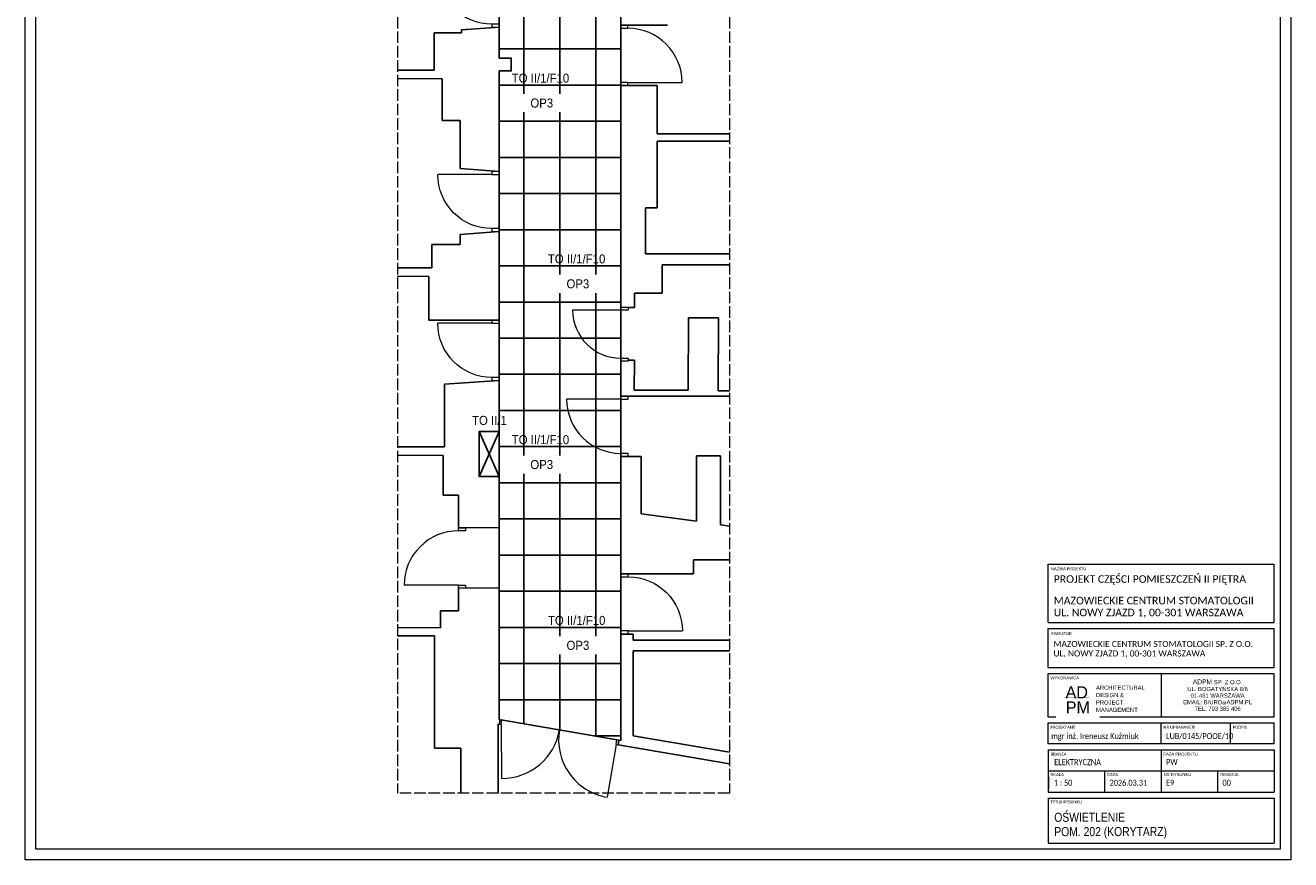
# Model space of a CAD drawing. Header units: centimetres. Extents: x 690840 to 714026, y 27673 to 40762.
# Tile 50 of 162: x 698112 to 700212, y 29777 to 31162. Entities that reach past the tile are written whole.
import ezdxf

# ---------------------------------------------------------------- set-up
doc = ezdxf.new("R2010")
doc.units = ezdxf.units.CM
doc.linetypes.add('ACAD_ISO02W100', pattern=[15, 12, -3])
doc.layers.get('0').update_dxf_attribs({"lineweight": 9})
doc.layers.add('Obrys powierzchni', color=50, linetype='Continuous', lineweight=9, plot=False)
for name, color, linetype, lineweight in [('Przekrojowa', 253, 'Continuous', 25), ('S3_ramka', 7, 'Continuous', 5), ('S3_rozdzielnice', 1, 'Continuous', 5), ('Widokowa', 140, 'Continuous', 9)]:
    doc.layers.add(name, color=color, linetype=linetype, lineweight=lineweight)
for name, color, linetype, lineweight, true_color in [('S3_drzwi_nowe', 7, 'Continuous', 18, 0x00f900), ('S3_oświetlenie', 7, 'Continuous', 20, 0x15ff00), ('S3_sufit S1', 7, 'Continuous', 5, 0x7f7f7f)]:
    doc.layers.add(name, color=color, linetype=linetype, lineweight=lineweight, true_color=true_color)
doc.styles.add('Arial Narrow_4', font='ARIALN.TTF', dxfattribs={"height": 0.2})
doc.styles.add('Arial Narrow_5', font='ARIALN.TTF', dxfattribs={"height": 0.3})
doc.styles.add('Arial Narrow_7', font='ARIALN.TTF', dxfattribs={"height": 0.25})
doc.styles.add('Arial_4', font='arial.ttf', dxfattribs={"height": 0.1})
doc.styles.add('Arial_5', font='arial.ttf', dxfattribs={"height": 0.15})
doc.styles.add('ARIELCE', font='arial.ttf', dxfattribs={"width": 0.9})

# ---------------------------------------------------------------- blocks, each defined once
blk = doc.blocks.new('zw$7FBA')
at = {"lineweight": 0, "ltscale": 1.6}
blk.add_line((-197.5, 291.4), (-197.5, 219.8), dxfattribs=at)
at = {"layer": 'S3_ramka'}
for p, q in [((-385, 376.4), (-385, 473.1)), ((-385, 473.1), (-10, 473.1)), ((-10, 376.4), (-10, 473.1)), ((-385, 376.4), (-10, 376.4)), ((-385, 301.4), (-385, 366.4)), ((-385, 366.4), (-10, 366.4)), ((-10, 301.4), (-10, 366.4)), ((-385, 301.4), (-10, 301.4)), ((-385, 291.4), (-10, 291.4)), ((-385, 219.8), (-385, 291.4)), ((-10, 219.8), (-10, 291.4)), ((-385, 219.8), (-10, 219.8)), ((-385, 174.8), (-385, 209.8)), ((-385, 209.8), (-10, 209.8)), ((-197.5, 174.8), (-197.5, 209.8)), ((-82.5, 174.8), (-82.5, 209.8)), ((-10, 174.8), (-10, 209.8)), ((-10, 174.8), (-385, 174.8)), ((-385, 164.8), (-385, 94.8)), ((-385, 164.8), (-10, 164.8)), ((-197.5, 164.8), (-197.5, 94.8)), ((-10, 164.8), (-10, 94.8)), ((-385, 129.8), (-10, 129.8)), ((-385, 94.8), (-10, 94.8)), ((-385, 84.8), (-385, 10)), ((-385, 84.8), (-10, 84.8)), ((-10, 84.8), (-10, 10)), ((-385, 10), (-10, 10))]:
    blk.add_line(p, q, dxfattribs=at)
for s, insert, char_height, width, attachment_point, line_spacing_factor, style in [('{\\A1;\\fCalibri Light|b0|i0|c238|p34;\\C7;MAZOWIECKIE CENTRUM STOMATOLOGII\\PUL. NOWY ZJAZD 1, 00-301 WARSZAWA}', (-375.7, 418.8), 12.5, 331.75, 1, 0.949189, 'Arial Narrow_7'), ('\\pxqc,t7.937503,15.874997,23.8125,31.750003,39.687497,47.625,55.562504,63.499997,71.4375,79.375003,87.312497,95.25,103.187503,111.124997,119.0625,127.000003,134.937497,142.875,150.812503,158.749997,166.6875,174.625003,182.562497,190.5,198.437503,206.374997,214.3125,222.250004,230.187497,238.125,246.062503,253.999997;{\\fTw Cen MT|b0|i0|c238|p34;ADPM \\H0.875x;SP. Z O.O.\\PUL. BOGATYŃSKA 8/6 \\P01-461 WARSZAWA\\PEMAIL: BIURO\\H0.714286x;@\\H1.4x;ADPM.PL\\PTEL. 793 385 406}', (-103.8, 255.6), 8, 187.5, 5, 0.936439, 'Arial_5')]:
    blk.add_mtext(s, dxfattribs=dict(at, insert=insert, char_height=char_height, width=width, attachment_point=attachment_point, line_spacing_factor=line_spacing_factor, style=style))
at = {"layer": 'S3_ramka', "char_height": 5, "attachment_point": 1, "style": 'Arial_4', "bg_fill": 3, "box_fill_scale": 1.25, "bg_fill_color": 256, "bg_fill_true_color": 13158600, "bg_fill_transparency": 0}
for s, insert, width, line_spacing_factor in [('\\pxt12.7,25.4,38.1,50.8,63.5,76.2,88.9,101.6,114.3,127,139.7,152.4,165.1,177.8,190.5,203.2,215.9,228.6,241.3,254,266.7,279.4,292.1,304.8,317.5,330.2,342.9,355.6,368.3,381,393.7,406.4;{\\fCalibri|b0|i0|c238|p34;NAZWA PROJEKTU}', (-380.4, 467.9), 95.6, 0.936439), ('\\pxt12.7,25.4,38.1,50.8,63.5,76.2,88.9,101.6,114.3,127,139.7,152.4,165.1,177.8,190.5,203.2,215.9,228.6,241.3,254,266.7,279.4,292.1,304.8,317.5,330.2,342.9,355.6,368.3,381,393.7,406.4;{\\fCalibri|b0|i0|c238|p34;INWESTOR }', (-380.4, 360.2), 98.25, 0.936439), ('{\\fCalibri|b0|i0|c238|p34;}WYKONAWCA', (-381.1, 286.7), 98.25, 0.936439), ('\\pxt12.7,25.4,38.1,50.8,63.5,76.2,88.9,101.6,114.3,127,139.7,152.4,165.1,177.8,190.5,203.2,215.9,228.6,241.3,254,266.7,279.4,292.1,304.8,317.5,330.2,342.9,355.6,368.3,381,393.7,406.4;{\\fCalibri|b0|i0|c238|p34;PROJEKTANT}', (-381.1, 204.8), 94.25, 0.936439), ('\\pxt12.7,25.4,38.1,50.8,63.5,76.2,88.9,101.6,114.3,127,139.7,152.4,165.1,177.8,190.5,203.2,215.9,228.6,241.3,254,266.7,279.4,292.1,304.8,317.5,330.2,342.9,355.6,368.3,381,393.7,406.4;{\\fCalibri|b0|i0|c238|p34;NR UPRAWNIEŃ}', (-193.6, 204.8), 94.25, 0.936439), ('\\pxt1.25,2.5,3.75,5,6.25,7.5,8.75,10,11.25,12.5,13.75,15,16.25,17.5,18.75,20,21.25,22.5,23.75,25,26.25,27.5,28.75,30,31.25,32.5,33.75,35,36.25,37.5,38.75,40;{\\fCalibri|b0|i0|c238|p34;BRANŻA}', (-381, 160.4), 94.25, 0.949189), ('\\pxt1.25,2.5,3.75,5,6.25,7.5,8.75,10,11.25,12.5,13.75,15,16.25,17.5,18.75,20,21.25,22.5,23.75,25,26.25,27.5,28.75,30,31.25,32.5,33.75,35,36.25,37.5,38.75,40;{FAZA PROJEKTU}', (-193.7, 160.4), 94.25, 0.949189), ('\\pxt1.25,2.5,3.75,5,6.25,7.5,8.75,10,11.25,12.5,13.75,15,16.25,17.5,18.75,20,21.25,22.5,23.75,25,26.25,27.5,28.75,30,31.25,32.5,33.75,35,36.25,37.5,38.75,40;{SKALA}', (-381.3, 126.3), 94.25, 0.949189), ('\\pxt1.25,2.5,3.75,5,6.25,7.5,8.75,10,11.25,12.5,13.75,15,16.25,17.5,18.75,20,21.25,22.5,23.75,25,26.25,27.5,28.75,30,31.25,32.5,33.75,35,36.25,37.5,38.75,40;NR RYSUNKU', (-193.5, 126.3), 94.25, 0.949189), ('\\pxt1.25,2.5,3.75,5,6.25,7.5,8.75,10,11.25,12.5,13.75,15,16.25,17.5,18.75,20,21.25,22.5,23.75,25,26.25,27.5,28.75,30,31.25,32.5,33.75,35,36.25,37.5,38.75,40;{\\fCalibri|b0|i0|c238|p34;TYTUŁ RYSUNKU }', (-381.1, 80.9), 94.25, 0.949189)]:
    blk.add_mtext(s, dxfattribs=dict(at, insert=insert, width=width, line_spacing_factor=line_spacing_factor))
at = {"layer": 'S3_ramka'}
for p, q in [((-291.3, 129.8), (-291.3, 94.3)), ((-103.8, 129.8), (-103.8, 94.8))]:
    blk.add_line(p, q, dxfattribs=at)
for s, insert, char_height, width, attachment_point, line_spacing_factor, style in [('\\pxql;{\\fCalibri Light|b0|i0|c238|p34;PROJEKT CZĘŚCI POMIESZCZEŃ II PIĘTRA}', (-375.7, 454.6), 12.5, 352.9, 1, 0.949189, 'Arial Narrow_7'), ('{\\A1;\\fCalibri Light|b0|i0|c238|p34;\\C7;MAZOWIECKIE CENTRUM STOMATOLOGII SP. Z O.O.\\PUL. NOWY ZJAZD 1, 00-301 WARSZAWA}', (-376.1, 345.6), 10, 380.079, 1, 0.949189, 'Arial Narrow_4'), ('\\pxsm1.05,qc;{\\fTw Cen MT|b0|i0|c238|p34;AD}', (-337.5, 260.4), 20, 52.507, 5, 0.936439, 'Arial_5'), ('\\pxql;{\\A1;\\fCalibri Light|b0|i0|c238|p34;\\W0.8;\\C7;\\A0;\\C256;mgr inż. Ireneusz Kuźmiuk}', (-379.9, 192.7), 10, 199.383, 1, 0.949189, 'Arial Narrow_4'), ('\\pxql;{\\A1;\\fCalibri Light|b0|i0|c238|p34;\\W0.8;\\C7;\\A0;LUB/0145/POOE/10}', (-189.3, 192.7), 10, 123.723, 1, 0.949189, 'Arial Narrow_4'), ('\\pxt6.35,12.7,19.05,25.4,31.75,38.1,44.45,50.8,57.15,63.5,69.85,76.2,82.55,88.9,95.25,101.6,107.95,114.3,120.65,127,133.35,139.7,146.05,152.4,158.75,165.1,171.45,177.8,184.15,190.5,196.85,203.2;{\\fCalibri|b0|i0|c238|p34;\\W0.8;ELEKTRYCZNA}', (-374.9, 149.4), 10, 141.9, 1, 0.949189, 'Arial Narrow_4')]:
    blk.add_mtext(s, dxfattribs=dict(at, insert=insert, char_height=char_height, width=width, attachment_point=attachment_point, line_spacing_factor=line_spacing_factor, style=style))
at = {"layer": 'S3_ramka', "insert": (-335.7, 235.2), "char_height": 20, "width": 52.507, "attachment_point": 5, "line_spacing_factor": 0.936439, "style": 'Arial_5', "bg_fill": 2}
blk.add_mtext('{\\fTw Cen MT|b0|i0|c238|p34;PM}', dxfattribs=at)
at = {"layer": 'S3_ramka', "char_height": 5, "attachment_point": 1, "style": 'Arial_4', "bg_fill": 3, "box_fill_scale": 1.25, "bg_fill_color": 256, "bg_fill_true_color": 13158600, "bg_fill_transparency": 0}
for s, insert, width, line_spacing_factor in [('\\pxt12.7,25.4,38.1,50.8,63.5,76.2,88.9,101.6,114.3,127,139.7,152.4,165.1,177.8,190.5,203.2,215.9,228.6,241.3,254,266.7,279.4,292.1,304.8,317.5,330.2,342.9,355.6,368.3,381,393.7,406.4;{\\fCalibri|b0|i0|c238|p34;PODPIS}', (-78.6, 204.8), 55.45, 0.936439), ('\\pxt1.25,2.5,3.75,5,6.25,7.5,8.75,10,11.25,12.5,13.75,15,16.25,17.5,18.75,20,21.25,22.5,23.75,25,26.25,27.5,28.75,30,31.25,32.5,33.75,35,36.25,37.5,38.75,40;DATA', (-287.5, 126.3), 56.775, 0.949189), ('\\pxt1.25,2.5,3.75,5,6.25,7.5,8.75,10,11.25,12.5,13.75,15,16.25,17.5,18.75,20,21.25,22.5,23.75,25,26.25,27.5,28.75,30,31.25,32.5,33.75,35,36.25,37.5,38.75,40;REWIZJA', (-99.7, 126.3), 64.44, 0.949189)]:
    blk.add_mtext(s, dxfattribs=dict(at, insert=insert, width=width, line_spacing_factor=line_spacing_factor))
at = {"lineweight": 0, "ltscale": 1.6, "const_width": 0.2}
blk.add_lwpolyline([(-358, 251.1), (-316.7, 251.1)], dxfattribs=at)
at = {"layer": 'S3_ramka', "insert": (-233.6, 249.6), "char_height": 7, "width": 143.965, "attachment_point": 5, "line_spacing_factor": 0.936439, "style": 'Arial_5'}
blk.add_mtext('\\pxsm1.05,ql;{\\fTw Cen MT|b0|i0|c238|p34;ARCHITECTURAL\\PDESIGN &\\PPROJECT\\PMANAGEMENT}', dxfattribs=at)
blk = doc.blocks.new('zw$74BA')
at = {"layer": 'S3_drzwi_nowe'}
blk.add_line((12, -5), (102, -5.1), dxfattribs=at)
for points in [[(0, -5), (0, 0), (12, 0), (12, -5)], [(-0.1, -100), (-0.1, -95), (11.9, -95), (11.9, -100)]]:
    blk.add_lwpolyline(points, close=True, dxfattribs=at)
blk.add_arc((12, -5), 90, 269.9563, 359.9563, dxfattribs=at)

msp = doc.modelspace()

# ---------------------------------------------------------------- linework, layer by layer
at = {"layer": 'Obrys powierzchni', "ltscale": 1.6}
for points in [[(698111.9, 32747.2), (700211.9, 32747.2), (700211.9, 29777.2), (698111.9, 29777.2)], [(698129.4, 32729.7), (700194.4, 32729.7), (700194.4, 29794.7), (698129.4, 29794.7)]]:
    msp.add_lwpolyline(points, close=True, dxfattribs=at)
at = {"layer": 'Przekrojowa', "ltscale": 1.6}
for p, q in [((699099.9, 31449.9), (699100, 31157.3)), ((698790.7, 31149.3), (698790.7, 31087.3)), ((698835.7, 31149.3), (698790.7, 31149.3)), ((698898.4, 31158.8), (698835.7, 31154.4)), ((698835.7, 31154.4), (698835.7, 31149.3)), ((698898.4, 31158.8), (698898.4, 31107.4)), ((699100, 31162), (699120.2, 31162)), ((699120.2, 31162), (699177.5, 31162)), ((698898.4, 31107.4), (698918.4, 31107.4)), ((698918.4, 31107.4), (698918.4, 31086.4)), ((698790.7, 31087.3), (698729.7, 31087.7)), ((698898.4, 31086.4), (698898.4, 30919.6)), ((698898.4, 30919.6), (698898.4, 31086.4)), ((698898.4, 31086.4), (698918.4, 31086.4)), ((698803.7, 31073.2), (698729.7, 31073.7)), ((698803.7, 31004.2), (698803.7, 31073.2)), ((699100.1, 31062), (699100.2, 30693.5)), ((699100.1, 31062), (699120.3, 31062)), ((699120.3, 31062), (699160.6, 31062)), ((699160.6, 31062), (699160.4, 30982)), ((698833.7, 31004.2), (698803.7, 31004.2)), ((698833.7, 30924.6), (698833.7, 31004.2)), ((699160.4, 30982), (699280.5, 30982)), ((699160.5, 30970), (699280.5, 30970)), ((699160.5, 30970), (699160.5, 30859)), ((698898.4, 30919.6), (698833.7, 30924.6)), ((699141.3, 30783), (699141.3, 30859)), ((699141.3, 30859), (699160.5, 30859)), ((698898.4, 30819.6), (698833.7, 30815.1)), ((698833.7, 30815.1), (698833.7, 30798.4)), ((698898.4, 30672.5), (698898.4, 30819.6)), ((698833.7, 30798.4), (698786.7, 30798.4)), ((698786.7, 30798.4), (698786.7, 30759.3)), ((699280.5, 30783), (699141.3, 30783)), ((698786.7, 30759.3), (698729.7, 30759.7)), ((698781.7, 30745.3), (698729.7, 30745.7)), ((698781.7, 30672.5), (698781.7, 30745.3)), ((699169, 30764.5), (699280.5, 30764.5)), ((699169, 30717.5), (699169, 30764.5)), ((699122.7, 30717.5), (699122.7, 30693.5)), ((699122.7, 30717.5), (699169, 30717.5)), ((699100.2, 30693.5), (699100.2, 30693.5)), ((699112.2, 30693.5), (699122.7, 30693.5)), ((698835.7, 30672.5), (698781.7, 30672.5)), ((698898.4, 30672.5), (698835.7, 30672.5)), ((699212, 30556.5), (699212.6, 30676.5)), ((699262.6, 30676.5), (699212.6, 30676.5)), ((699262.6, 30676.5), (699262, 30555.5)), ((699100.2, 30609.3), (699100.3, 30546.5)), ((699100.2, 30606.5), (699100.2, 30606.5)), ((699112.2, 30606.5), (699122.7, 30606.5)), ((699122.5, 30556.5), (699122.7, 30606.5)), ((698898.4, 30572.5), (698807.7, 30566.2)), ((698807.7, 30566.2), (698807.7, 30462.2)), ((698898.4, 30328.6), (698898.4, 30572.5)), ((699212, 30556.5), (699122.5, 30556.5)), ((699280.5, 30555.5), (699262, 30555.5)), ((699100.3, 30546.5), (699268.7, 30546.5)), ((699268.7, 30546.5), (699280.5, 30546.5)), ((698807.7, 30462.2), (698729.7, 30462.7)), ((698805.4, 30448.2), (698729.7, 30448.7)), ((698805.4, 30448.2), (698805.4, 30382.2)), ((699100.3, 30447.5), (699100.4, 30251.8)), ((699133.8, 30446.5), (699100.3, 30446.5)), ((699133.8, 30446.5), (699133.8, 30351.5)), ((699225.7, 30447.5), (699225.7, 30339.3)), ((699225.7, 30447.5), (699265.7, 30447.5)), ((699265.7, 30447.5), (699265.8, 30333)), ((698805.4, 30382.2), (698830.7, 30382.2)), ((698830.7, 30382.2), (698830.7, 30328)), ((699133.8, 30351.5), (699225.7, 30339.3)), ((698898.4, 30328.6), (698830.7, 30328)), ((699280.5, 30330.8), (699265.8, 30333)), ((699220.9, 30251.8), (699220.9, 30274.8)), ((699220.9, 30274.8), (699280.5, 30274.8)), ((699100.4, 30251.8), (699120.9, 30251.8)), ((699120.9, 30251.8), (699220.9, 30251.8)), ((698830.7, 30228.6), (698830.7, 30190.2)), ((698898.4, 30228.6), (698830.7, 30228)), ((698898.4, 30009.7), (698898.4, 30228.6)), ((698830.7, 30190.2), (698800.7, 30190.2)), ((698800.7, 30190.2), (698800.7, 30162.2)), ((698800.7, 30162.2), (698729.7, 30162.7)), ((698790.8, 30148.6), (698729.7, 30149)), ((698790.8, 29962.5), (698790.8, 30148.6)), ((699100.4, 30151.8), (699100.4, 29975.2)), ((699100.4, 30151.8), (699120.9, 30151.8)), ((699120.9, 30151.8), (699120.9, 30141.8)), ((699120.9, 30141.8), (699280.5, 30141.8)), ((699120.9, 30123.6), (699280.5, 30123.6)), ((699120.9, 30123.6), (699120.9, 29982.7)), ((698898.4, 30009.7), (698899.8, 30009.5)), ((698898.4, 30001.6), (698899.8, 30009.5)), ((698896.8, 30001.9), (698896.8, 29887.5)), ((698898.4, 30001.6), (698896.8, 30001.9)), ((698898.4, 30001.6), (698898.4, 30001.6)), ((699095.6, 29967.9), (699096.9, 29975.8)), ((699280.5, 29936.3), (699095.6, 29967.9)), ((699096.9, 29975.8), (699100.4, 29975.2)), ((699120.9, 29982.7), (699280.5, 29955.5)), ((698834.8, 29962.5), (698790.8, 29962.5)), ((698834.8, 29887.5), (698834.8, 29962.5))]:
    msp.add_line(p, q, dxfattribs=at)
at = {"layer": 'S3_drzwi_nowe'}
for p, q in [((699112, 31067), (699202, 31067)), ((699100.2, 30689.5), (699020.2, 30689.5)), ((699100.3, 30541.5), (699010.3, 30541.5)), ((698902.9, 30008.9), (698899.8, 30009.5)), ((698901.5, 30001.1), (698898.4, 30001.6)), ((698901.5, 30001.1), (698902.9, 30008.9)), ((698901.5, 30001.1), (698902.3, 29912.1)), ((699092.5, 29968.4), (699077.5, 29880.8)), ((699092.5, 29968.4), (699093.8, 29976.3)), ((699092.5, 29968.4), (699095.6, 29967.9)), ((699093.8, 29976.3), (699096.9, 29975.8))]:
    msp.add_line(p, q, dxfattribs=at)
for points in [[(699100, 31162), (699100, 31157), (699112, 31157), (699112, 31162)], [(699100, 31067), (699100, 31062), (699112, 31062), (699112, 31067)], [(699100.2, 30689.5), (699100.2, 30694.5), (699112.2, 30694.5), (699112.2, 30689.5)], [(699100.2, 30604.5), (699100.2, 30609.5), (699112.2, 30609.5), (699112.2, 30604.5)], [(699112.3, 30541.5), (699112.3, 30546.5), (699100.3, 30546.5), (699100.3, 30541.5)], [(699112.3, 30446.5), (699112.3, 30451.5), (699100.3, 30451.5), (699100.3, 30446.5)]]:
    msp.add_lwpolyline(points, close=True, dxfattribs=at)
for centre, radius, start, end in [((699112, 31067), 90, 359.9999, 89.9999), ((699100.2, 30689.5), 80, 179.9999, 269.9999), ((699100.3, 30541.5), 90, 179.9991, 269.9991), ((698902.9, 30008.9), 96.8, 269.667, 350.2966), ((699093.8, 29976.3), 96.8, 170.2966, 260.3001)]:
    msp.add_arc(centre, radius, start, end, dxfattribs=at)
at = {"layer": 'S3_oświetlenie', "ltscale": 1.6}
for points in [[(698939, 31002.8), (698999, 31002.8), (698999, 31062.8), (698939, 31062.8)], [(698999, 30702.8), (699059, 30702.8), (699059, 30762.8), (698999, 30762.8)], [(698939, 30402.8), (698999, 30402.8), (698999, 30462.8), (698939, 30462.8)], [(698999.1, 30102.8), (699059.1, 30102.8), (699059.1, 30162.8), (698999.1, 30162.8)]]:
    msp.add_lwpolyline(points, close=True, dxfattribs=at)
at = {"layer": 'S3_rozdzielnice', "lineweight": -3, "ltscale": 1.6}
for p, q in [((698898.4, 30488.1), (698865.2, 30413.1)), ((698865.2, 30488.1), (698898.4, 30413.1))]:
    msp.add_line(p, q, dxfattribs=at)
at = {"layer": 'S3_rozdzielnice', "color": 1, "lineweight": 25, "ltscale": 1.6, "true_color": 0xff0000}
msp.add_lwpolyline([(698898.4, 30488.1), (698898.4, 30413.1), (698865.2, 30413.1), (698865.2, 30488.1)], close=True, dxfattribs=at)
at = {"layer": 'S3_sufit S1', "lineweight": -3, "ltscale": 1.6}
for points in [[(699100.4, 29975.2), (699099.6, 32540), (698898.4, 32540), (698898.4, 31107.5), (698918.4, 31107.5), (698918.4, 31086.4), (698898.4, 31086.4), (698898.4, 30328.6), (698898.4, 30328), (698898.4, 30228.6), (698898.4, 30228.6), (698898.4, 30009.7), (699100.4, 29975.2)], [(698898.4, 31122.8), (698939, 31122.8), (698939, 31182.8), (698898.4, 31182.8)], [(699100, 31182.8), (699059, 31182.8), (699059, 31122.8), (699100, 31122.8)], [(698898.4, 31062.8), (698939, 31062.8), (698939, 31122.8), (698898.4, 31122.8)], [(699100, 31122.8), (699059, 31122.8), (699059, 31062.8), (699100.1, 31062.8)], [(698898.4, 31002.8), (698939, 31002.8), (698939, 31062.8), (698898.4, 31062.8)], [(699100.1, 31062.8), (699059, 31062.8), (699059, 31002.8), (699100.1, 31002.8)], [(698898.4, 30942.8), (698939, 30942.8), (698939, 31002.8), (698898.4, 31002.8)], [(699100.1, 31002.8), (699059, 31002.8), (699059, 30942.8), (699100.1, 30942.8)], [(698898.4, 30882.8), (698939, 30882.8), (698939, 30942.8), (698898.4, 30942.8)], [(699100.1, 30942.8), (699059, 30942.8), (699059, 30882.8), (699100.1, 30882.8)], [(698898.4, 30822.8), (698939, 30822.8), (698939, 30882.8), (698898.4, 30882.8)], [(699100.1, 30882.8), (699059, 30882.8), (699059, 30822.8), (699100.2, 30822.8)], [(698898.4, 30762.8), (698939, 30762.8), (698939, 30822.8), (698898.4, 30822.8)], [(699100.2, 30822.8), (699059, 30822.8), (699059, 30762.8), (699100.2, 30762.8)], [(698898.4, 30702.8), (698939, 30702.8), (698939, 30762.8), (698898.4, 30762.8)], [(699100.2, 30762.8), (699059, 30762.8), (699059, 30702.8), (699100.2, 30702.8)], [(698898.4, 30642.8), (698939, 30642.8), (698939, 30702.8), (698898.4, 30702.8)], [(699100.2, 30702.8), (699059, 30702.8), (699059, 30642.8), (699100.2, 30642.8)], [(698898.4, 30582.8), (698939, 30582.8), (698939, 30642.8), (698898.4, 30642.8)], [(699100.2, 30642.8), (699059, 30642.8), (699059, 30582.8), (699100.2, 30582.8)], [(698898.4, 30522.8), (698939, 30522.8), (698939, 30582.8), (698898.4, 30582.8)], [(699100.2, 30582.8), (699059, 30582.8), (699059, 30522.8), (699100.3, 30522.8)], [(698898.4, 30462.8), (698939, 30462.8), (698939, 30522.8), (698898.4, 30522.8)], [(699100.3, 30522.8), (699059, 30522.8), (699059, 30462.8), (699100.3, 30462.8)], [(698898.4, 30402.8), (698939, 30402.8), (698939, 30462.8), (698898.4, 30462.8)], [(699100.3, 30462.8), (699059, 30462.8), (699059, 30402.8), (699100.3, 30402.8)], [(698898.4, 30342.8), (698939, 30342.8), (698939, 30402.8), (698898.4, 30402.8)], [(699100.3, 30402.8), (699059, 30402.8), (699059, 30342.8), (699100.3, 30342.8)], [(698898.4, 30282.8), (698939, 30282.8), (698939, 30342.8), (698898.4, 30342.8)], [(699100.3, 30342.8), (699059, 30342.8), (699059, 30282.8), (699100.3, 30282.8)], [(698898.4, 30222.8), (698939, 30222.8), (698939, 30282.8), (698898.4, 30282.8)], [(699100.3, 30282.8), (699059, 30282.8), (699059, 30222.8), (699100.4, 30222.8)], [(698898.4, 30162.8), (698939, 30162.8), (698939, 30222.8), (698898.4, 30222.8)], [(699100.4, 30222.8), (699059, 30222.8), (699059, 30162.8), (699100.4, 30162.8)], [(698898.4, 30102.8), (698939, 30102.8), (698939, 30162.8), (698898.4, 30162.8)], [(699100.4, 30162.8), (699059, 30162.8), (699059, 30102.8), (699100.4, 30102.8)], [(698898.4, 30042.8), (698939, 30042.8), (698939, 30102.8), (698898.4, 30102.8)], [(699100.4, 30102.8), (699059, 30102.8), (699059, 30042.8), (699100.4, 30042.8)], [(698939, 30002.8), (698939, 30042.8), (698898.4, 30042.8)], [(698999, 29992.5), (698999, 30042.8), (698939, 30042.8), (698939, 30002.8)], [(699055.9, 29982.8), (699059, 29982.8), (699059, 30042.8), (698999, 30042.8), (698999, 29992.5)], [(699100.4, 30042.8), (699059, 30042.8), (699059, 29982.8), (699100.4, 29982.8)], [(699059, 29982.2), (699059, 29982.8), (699055.9, 29982.8)], [(699100.4, 29982.8), (699059, 29982.8), (699059, 29982.2)]]:
    msp.add_lwpolyline(points, dxfattribs=at)
for points in [[(698939, 31122.8), (698999, 31122.8), (698999, 31182.8), (698939, 31182.8)], [(698999, 31122.8), (699059, 31122.8), (699059, 31182.8), (698999, 31182.8)], [(698939, 31062.8), (698999, 31062.8), (698999, 31122.8), (698939, 31122.8)], [(698999, 31062.8), (699059, 31062.8), (699059, 31122.8), (698999, 31122.8)], [(698939, 31002.8), (698999, 31002.8), (698999, 31062.8), (698939, 31062.8)], [(698999, 31002.8), (699059, 31002.8), (699059, 31062.8), (698999, 31062.8)], [(698939, 30942.8), (698999, 30942.8), (698999, 31002.8), (698939, 31002.8)], [(698999, 30942.8), (699059, 30942.8), (699059, 31002.8), (698999, 31002.8)], [(698939, 30882.8), (698999, 30882.8), (698999, 30942.8), (698939, 30942.8)], [(698999, 30882.8), (699059, 30882.8), (699059, 30942.8), (698999, 30942.8)], [(698939, 30822.8), (698999, 30822.8), (698999, 30882.8), (698939, 30882.8)], [(698999, 30822.8), (699059, 30822.8), (699059, 30882.8), (698999, 30882.8)], [(698939, 30762.8), (698999, 30762.8), (698999, 30822.8), (698939, 30822.8)], [(698999, 30762.8), (699059, 30762.8), (699059, 30822.8), (698999, 30822.8)], [(698939, 30702.8), (698999, 30702.8), (698999, 30762.8), (698939, 30762.8)], [(698999, 30702.8), (699059, 30702.8), (699059, 30762.8), (698999, 30762.8)], [(698939, 30642.8), (698999, 30642.8), (698999, 30702.8), (698939, 30702.8)], [(698999, 30642.8), (699059, 30642.8), (699059, 30702.8), (698999, 30702.8)], [(698939, 30582.8), (698999, 30582.8), (698999, 30642.8), (698939, 30642.8)], [(698999, 30582.8), (699059, 30582.8), (699059, 30642.8), (698999, 30642.8)], [(698939, 30522.8), (698999, 30522.8), (698999, 30582.8), (698939, 30582.8)], [(698999, 30522.8), (699059, 30522.8), (699059, 30582.8), (698999, 30582.8)], [(698939, 30462.8), (698999, 30462.8), (698999, 30522.8), (698939, 30522.8)], [(698999, 30462.8), (699059, 30462.8), (699059, 30522.8), (698999, 30522.8)], [(698939, 30402.8), (698999, 30402.8), (698999, 30462.8), (698939, 30462.8)], [(698999, 30402.8), (699059, 30402.8), (699059, 30462.8), (698999, 30462.8)], [(698939, 30342.8), (698999, 30342.8), (698999, 30402.8), (698939, 30402.8)], [(698999, 30342.8), (699059, 30342.8), (699059, 30402.8), (698999, 30402.8)], [(698939, 30282.8), (698999, 30282.8), (698999, 30342.8), (698939, 30342.8)], [(698999, 30282.8), (699059, 30282.8), (699059, 30342.8), (698999, 30342.8)], [(698939, 30222.8), (698999, 30222.8), (698999, 30282.8), (698939, 30282.8)], [(698999, 30222.8), (699059, 30222.8), (699059, 30282.8), (698999, 30282.8)], [(698939, 30162.8), (698999, 30162.8), (698999, 30222.8), (698939, 30222.8)], [(698999, 30162.8), (699059, 30162.8), (699059, 30222.8), (698999, 30222.8)], [(698939, 30102.8), (698999, 30102.8), (698999, 30162.8), (698939, 30162.8)], [(698999, 30102.8), (699059, 30102.8), (699059, 30162.8), (698999, 30162.8)], [(698939, 30042.8), (698999, 30042.8), (698999, 30102.8), (698939, 30102.8)], [(698999, 30042.8), (699059, 30042.8), (699059, 30102.8), (698999, 30102.8)]]:
    msp.add_lwpolyline(points, close=True, dxfattribs=at)
at = {"layer": 'Widokowa', "linetype": 'ACAD_ISO02W100', "ltscale": 1.6}
for p, q in [((698729.7, 32663.9), (698729.7, 29887.5)), ((699280.5, 32663.9), (699280.5, 29887.5)), ((699280.5, 29887.5), (698729.7, 29887.5))]:
    msp.add_line(p, q, dxfattribs=at)

# ---------------------------------------------------------------- block references
at = {"layer": 'S3_drzwi_nowe', "xscale": -1}
for p, rotation in [((698898.4, 31258.8), 359.9561940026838), ((698898.4, 30919.6), 359.9561940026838), ((698898.4, 30672.5), 359.9561940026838), ((699100.4, 30151.8), 179.9561940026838)]:
    msp.add_blockref('zw$74BA', p, dxfattribs=dict(at, rotation=rotation))
at = {"layer": 'S3_drzwi_nowe', "rotation": 180.043589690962}
msp.add_blockref('zw$74BA', (698842.7, 30228), dxfattribs=at)

# ---------------------------------------------------------------- texts
at = {"layer": 'S3_ramka', "lineweight": 0, "insert": (699819.6, 29833.5), "char_height": 15, "width": 343.65, "attachment_point": 4, "line_spacing_factor": 0.949189, "style": 'Arial Narrow_5'}
msp.add_mtext('\\pxt4.23333,8.46667,12.7,16.93333,21.16667,25.4,29.63333,33.86667,38.1,42.33333,46.56667,50.8,55.03333,59.26667,63.5,67.73333,71.96667,76.2,80.43333,84.66667,88.9,93.13333,97.36667,101.6,105.83333,110.06667,114.3,118.53333,122.76667,127,131.23333,135.46667;OŚWIETLENIE\\PPOM. 202 (KORYTARZ)', dxfattribs=at)
at = {"layer": 'S3_rozdzielnice', "char_height": 15, "width": 1448.126, "attachment_point": 1, "rotation": 359.981, "style": 'ARIELCE'}
for insert in [(698919.2, 31081.9), (698979.2, 30781.9), (698919.2, 30481.9), (698979.3, 30181.9)]:
    msp.add_mtext('{\\fArial|b0|i0|c238|p34;\\C7;TO II/1/F10}', dxfattribs=dict(at, insert=insert))
at = {"layer": 'S3_rozdzielnice', "color": 1, "true_color": 0xff0000, "insert": (698853.4, 30513.8), "char_height": 15, "width": 1448.126, "attachment_point": 1, "rotation": 359.981, "style": 'ARIELCE'}
msp.add_mtext('{\\fArial|b0|i0|c238|p34;TO II/1}', dxfattribs=at)

# ---------------------------------------------------------------- next in the draw order: texts
at = {"layer": 'S3_oświetlenie', "char_height": 15, "width": 60, "attachment_point": 5, "style": 'ARIELCE', "bg_fill": 2}
for insert in [(698969, 31032.9), (699029, 30732.9), (698969, 30432.9), (699029, 30132.9)]:
    msp.add_mtext('{\\fArial|b0|i0|c238|p34;OP3}', dxfattribs=dict(at, insert=insert))
at = {"layer": 'S3_ramka', "lineweight": 0, "char_height": 10, "line_spacing_factor": 0.949189, "style": 'Arial Narrow_4', "bg_fill": 2}
for s, insert, width, attachment_point in [('\\pxt6.35,12.7,19.05,25.4,31.75,38.1,44.45,50.8,57.15,63.5,69.85,76.2,82.55,88.9,95.25,101.6,107.95,114.3,120.65,127,133.35,139.7,146.05,152.4,158.75,165.1,171.45,177.8,184.15,190.5,196.85,203.2;{\\fCalibri|b0|i0|c238|p34;\\W0.8;PW}', (700005.1, 29944.4), 141.9, 1), ('\\pxql,t6.35,12.7,19.05,25.4,31.75,38.1,44.45,50.8,57.15,63.5,69.85,76.2,82.55,88.9,95.25,101.6,107.95,114.3,120.65,127,133.35,139.7,146.05,152.4,158.75,165.1,171.45,177.8,184.15,190.5,196.85,203.2;{\\fCalibri|b0|i0|c238|p34;\\W0.8; 1 : 50}', (699861.1, 29909.9), 90.65, 2)]:
    msp.add_mtext(s, dxfattribs=dict(at, insert=insert, width=width, attachment_point=attachment_point))

# ---------------------------------------------------------------- next in the draw order: texts
at = {"layer": 'S3_ramka', "lineweight": 0, "insert": (699956.6, 29909.9), "char_height": 10, "width": 90.65, "attachment_point": 2, "line_spacing_factor": 0.949189, "style": 'Arial Narrow_4'}
msp.add_mtext('\\pxql,t6.35,12.7,19.05,25.4,31.75,38.1,44.45,50.8,57.15,63.5,69.85,76.2,82.55,88.9,95.25,101.6,107.95,114.3,120.65,127,133.35,139.7,146.05,152.4,158.75,165.1,171.45,177.8,184.15,190.5,196.85,203.2;{\\fCalibri|b0|i0|c238|p34;\\W0.8;2026.03.31}', dxfattribs=at)

# ---------------------------------------------------------------- next in the draw order: block references
at = {"lineweight": 0, "ltscale": 1.6}
msp.add_blockref('zw$7FBA', (700194.4, 29794.7), dxfattribs=at)

# ---------------------------------------------------------------- next in the draw order: texts
at = {"layer": 'S3_ramka', "lineweight": 0, "char_height": 10, "width": 90.65, "attachment_point": 2, "line_spacing_factor": 0.949189, "style": 'Arial Narrow_4'}
for s, insert in [('\\pxql,t6.35,12.7,19.05,25.4,31.75,38.1,44.45,50.8,57.15,63.5,69.85,76.2,82.55,88.9,95.25,101.6,107.95,114.3,120.65,127,133.35,139.7,146.05,152.4,158.75,165.1,171.45,177.8,184.15,190.5,196.85,203.2;{\\fCalibri|b0|i0|c238|p34;\\W0.8;E9}', (700050.3, 29909.9)), ('\\pxql,t6.35,12.7,19.05,25.4,31.75,38.1,44.45,50.8,57.15,63.5,69.85,76.2,82.55,88.9,95.25,101.6,107.95,114.3,120.65,127,133.35,139.7,146.05,152.4,158.75,165.1,171.45,177.8,184.15,190.5,196.85,203.2;{\\fCalibri|b0|i0|c238|p34;\\W0.8;00}', (700144.1, 29909.9))]:
    msp.add_mtext(s, dxfattribs=dict(at, insert=insert))

doc.saveas('drawing.dxf')
